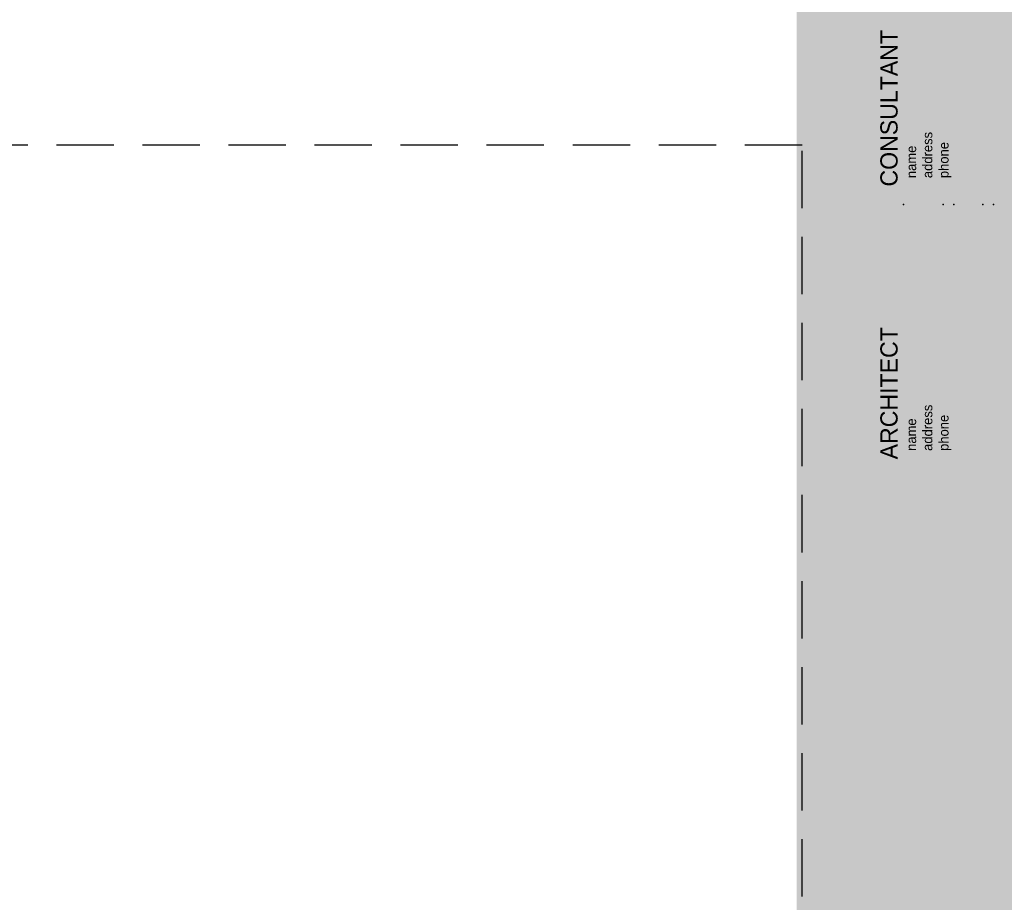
# Paper-space layout 'A01 Title Sheet' of a CAD drawing. Header units: millimetres. Extents: x 0 to 2642, y -51 to 594.
# Tile 3 of 14: x 427 to 645, y 271 to 467. Entities that reach past the tile are written whole.
import ezdxf
from ezdxf.enums import TextEntityAlignment as Align
from ezdxf.lldxf.tags import DXFTag

# ---------------------------------------------------------------- set-up
doc = ezdxf.new("R2010")
doc.units = ezdxf.units.MM
doc.linetypes.add('DASHED', pattern=[19.05, 12.7, -6.35])
doc.layers.add('A_10_Sheet_Annotation', color=250, linetype='Continuous', lineweight=25)
doc.layers.add('A_10_Sheet_NoPlot', color=9, linetype='DASHED', lineweight=25, plot=False, transparency=0.5)
doc.styles.get("Standard").update_dxf_attribs({"font": 'arial.ttf'})
doc.styles.add('Standard 2.5mm (Annotative)', font='arial.ttf', dxfattribs={"height": 2.5})
doc.styles.add('Standard 3.0mm (Annotative)', font='arial.ttf', dxfattribs={"height": 3})
doc.styles.add('tb2', font='framd.ttf')
tags = doc.linetypes.add('COMM', pattern='A,12.7,-5.08,["TC",Standard,S=2.54,R=0,X=-2.54,Y=-1.27],-5', length=22.78).pattern_tags.tags
tags[6] = DXFTag(74, 10)

# ---------------------------------------------------------------- blocks, each defined once
blk = doc.blocks.new('Title Block - Project Title Sheet')
at = {"ltscale": 0.5, "true_color": 0x28225c}
blk.add_hatch(color=179, dxfattribs=at).paths.add_polyline_path([(840.5, 594), (598.85, 594), (598.85, 0), (840.5, 0)])
at = {"color": 254, "ltscale": 0.5, "true_color": 0xcecce6}
for p in [(622.55, 425.82), (631.31, 425.82), (633.7, 425.82), (640.07, 425.82), (642.45, 425.82)]:
    blk.add_point(p, dxfattribs=at)
at = {"layer": 'A_10_Sheet_NoPlot'}
blk.add_lwpolyline([(30, 439), (30, 25), (600.09, 25), (600.09, 439)], close=True, dxfattribs=at)
at = {"color": 254, "true_color": 0xcecce6, "rotation": 90, "style": 'tb2'}
for s, insert, char_height, width, attachment_point in [('CONSULTANT', (619.35, 429.82), 3.824, 174.3036, 4), ('\\pxql;name\\Paddress\\Pphone', (623.19, 459.63), 2.151, 55.8949, 2), ('ARCHITECT', (619.35, 369.43), 3.824, 174.3036, 4), ('\\pxql;name\\Paddress\\Pphone', (623.19, 399.25), 2.151, 55.8949, 2)]:
    blk.add_mtext(s, dxfattribs=dict(at, insert=insert, char_height=char_height, width=width, attachment_point=attachment_point))
at = {"color": 254, "linetype": 'COMM', "lineweight": 18, "ltscale": 1.0153e-115, "true_color": 0xe0e0e0, "flags": 90}
blk.add_attdef('03-PROJECT-TITLE', text='', height=25, rotation=90, dxfattribs=at).set_placement((810.5, 15), align=Align.BOTTOM_LEFT)
at = {"color": 255, "linetype": 'COMM', "lineweight": 18, "style": 'Standard 3.0mm (Annotative)'}
blk.add_attdef('STAGE:10-PURPOSE', text='', height=3, dxfattribs=at).set_placement((609.84, 80.27), align=Align.TOP_LEFT)
at = {"color": 255, "lineweight": 30, "style": 'Standard 2.5mm (Annotative)'}
for tag, p in [('SITE-AREA:08A-PROJECT-AREA-SITE', (609.84, 72.77)), ('OWNERSHIP-AREA:08B-PROJECT-AREA-OWNERSHIP', (609.95, 67.74))]:
    blk.add_attdef(tag, p, '', height=2.5, dxfattribs=at)
at = {"color": 255, "linetype": 'DASHED', "lineweight": 30, "flags": 104}
for tag, p in [('04A-PROJECT-ADDRESS-LINE1', (609.84, 61.77)), ('05-CLIENT', (609.84, 38.43))]:
    blk.add_attdef(tag, text='', height=3, dxfattribs=at).set_placement(p, align=Align.TOP_LEFT)
at = {"color": 255, "linetype": 'DASHED', "style": 'Standard 3.0mm (Annotative)'}
for tag, p in [('04B-PROJECT-ADDRESS-LINE2', (609.84, 55.77)), ('04C-PROJECT-ADDRESS-CITY', (609.84, 50.16)), ('04D-PROJECT-ADDRESS-POSTCODE', (609.84, 44.56))]:
    blk.add_attdef(tag, text='', height=3, dxfattribs=at).set_placement(p, align=Align.TOP_LEFT)
at = {"color": 254, "linetype": 'Continuous', "true_color": 0xe3e3e3, "style": 'Standard 3.0mm (Annotative)', "flags": 8}
blk.add_attdef('06', (823.1, 15), '', height=3, rotation=90, dxfattribs=at)

psp = doc.layouts.new('A01 Title Sheet')

# ---------------------------------------------------------------- block references
at = {"layer": 'A_10_Sheet_Annotation', "lineweight": 30}
psp.add_blockref('Title Block - Project Title Sheet', (0, 0), dxfattribs=at)

doc.saveas('drawing.dxf')
